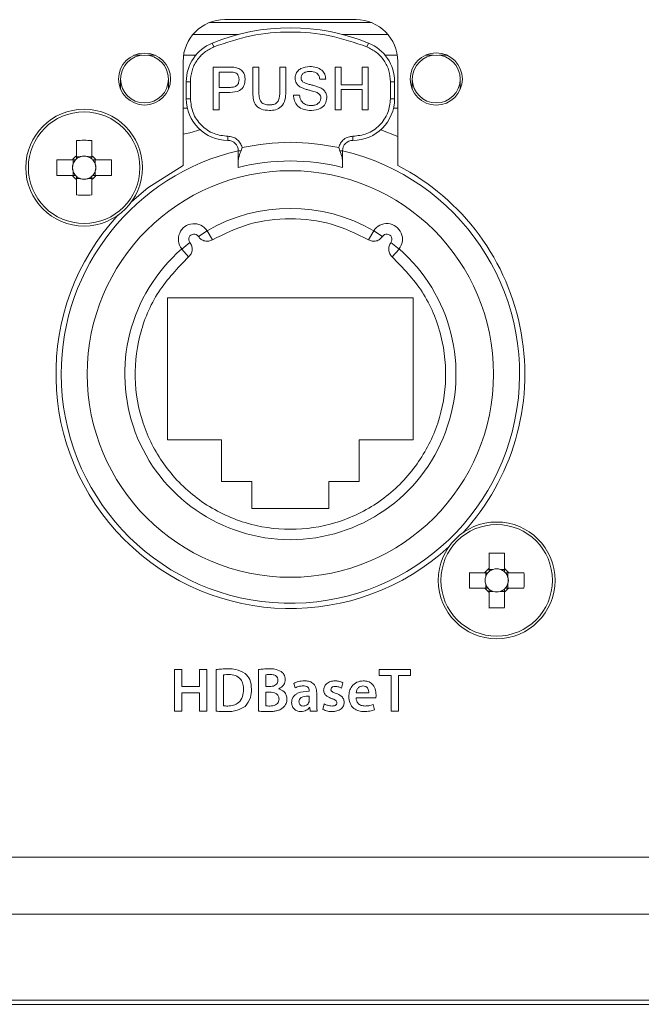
# Model space of a CAD drawing. Header units: millimetres. Extents: x 0 to 1118, y 0 to 864.
# Tile 6 of 139: x 219.61 to 227.07, y 169.62 to 181.43. Entities that reach past the tile are written whole.
import ezdxf

# ---------------------------------------------------------------- set-up
doc = ezdxf.new("R2010")
doc.units = ezdxf.units.MM

msp = doc.modelspace()

# ---------------------------------------------------------------- linework, layer by layer
at = {"color": 9, "linetype": 'Continuous', "lineweight": 0}
for p, q in [((223.834, 181.391), (221.887, 181.391)), ((221.692, 181.25), (222.237, 181.25)), ((223.484, 181.25), (224.029, 181.25)), ((221.942, 181.1), (221.923, 181.146)), ((223.779, 181.1), (223.798, 181.146)), ((221.073, 181), (220.982, 181)), ((221.239, 181), (221.148, 181)), ((221.724, 181), (221.578, 181)), ((224.142, 181), (223.997, 181)), ((224.573, 181), (224.482, 181)), ((224.739, 181), (224.648, 181)), ((221.61, 180.683), (221.66, 180.683)), ((221.66, 180.683), (221.66, 180.479)), ((224.06, 180.479), (224.06, 180.683)), ((224.06, 180.683), (224.11, 180.683)), ((221.66, 180.479), (221.61, 180.479)), ((224.11, 180.479), (224.06, 180.479)), ((222.11, 180.029), (222.11, 179.979)), ((223.61, 179.979), (223.61, 180.029)), ((222.268, 179.854), (222.235, 179.854)), ((223.485, 179.854), (223.453, 179.854)), ((221.756, 178.827), (221.861, 178.894)), ((223.797, 178.786), (223.86, 178.894)), ((221.638, 178.582), (221.556, 178.676)), ((224.066, 178.754), (224.165, 178.676)), ((221.468, 173.634), (221.468, 173.134)), ((221.556, 173.634), (221.468, 173.634)), ((221.556, 173.429), (221.556, 173.634)), ((221.858, 173.634), (221.77, 173.634)), ((221.77, 173.634), (221.77, 173.429)), ((221.858, 173.134), (221.858, 173.634)), ((221.969, 173.631), (221.969, 173.134)), ((222.477, 173.631), (222.477, 173.134)), ((224.3, 173.634), (223.926, 173.634)), ((223.926, 173.634), (223.926, 173.56)), ((224.3, 173.56), (224.3, 173.634)), ((222.057, 173.198), (222.057, 173.568)), ((222.565, 173.428), (222.565, 173.57)), ((223.926, 173.56), (224.068, 173.56)), ((224.068, 173.56), (224.068, 173.134)), ((224.157, 173.134), (224.157, 173.56)), ((224.157, 173.56), (224.3, 173.56)), ((221.77, 173.429), (221.556, 173.429)), ((222.612, 173.428), (222.565, 173.428)), ((222.565, 173.361), (222.61, 173.361)), ((222.565, 173.198), (222.565, 173.361)), ((222.719, 173.401), (222.719, 173.402)), ((222.9, 173.467), (222.917, 173.412)), ((223.085, 173.378), (223.085, 173.373)), ((223.472, 173.41), (223.49, 173.475)), ((221.556, 173.134), (221.556, 173.354)), ((221.556, 173.354), (221.77, 173.354)), ((221.77, 173.354), (221.77, 173.134)), ((223.087, 173.313), (223.087, 173.264)), ((223.176, 173.222), (223.176, 173.355)), ((223.801, 173.353), (223.649, 173.353)), ((223.649, 173.292), (223.885, 173.292)), ((221.468, 173.134), (221.556, 173.134)), ((221.77, 173.134), (221.858, 173.134)), ((223.091, 173.177), (223.093, 173.177)), ((223.093, 173.177), (223.099, 173.134)), ((223.099, 173.134), (223.181, 173.134)), ((223.267, 173.22), (223.25, 173.154)), ((223.868, 173.149), (223.855, 173.212)), ((224.068, 173.134), (224.157, 173.134)), ((206.805, 169.667), (280.411, 169.667)), ((280.411, 169.617), (206.805, 169.617))]:
    msp.add_line(p, q, dxfattribs=at)
at = {"color": 7, "linetype": 'Continuous', "lineweight": 15}
for p, q in [((223.648, 181.427), (222.073, 181.427)), ((221.573, 180.927), (221.573, 179.677)), ((224.148, 179.677), (224.148, 180.927)), ((221.935, 180.858), (222.124, 180.858)), ((221.935, 180.344), (221.935, 180.858)), ((222.13, 180.799), (222.007, 180.799)), ((222.007, 180.799), (222.007, 180.614)), ((222.409, 180.858), (222.481, 180.858)), ((222.409, 180.562), (222.409, 180.858)), ((222.481, 180.858), (222.481, 180.566)), ((222.732, 180.858), (222.804, 180.858)), ((222.732, 180.566), (222.732, 180.858)), ((222.804, 180.858), (222.804, 180.562)), ((223.397, 180.858), (223.469, 180.858)), ((223.397, 180.344), (223.397, 180.858)), ((223.469, 180.858), (223.469, 180.647)), ((223.72, 180.858), (223.792, 180.858)), ((223.72, 180.647), (223.72, 180.858)), ((223.792, 180.858), (223.792, 180.344)), ((220.823, 180.715), (220.823, 180.593)), ((221.398, 180.593), (221.398, 180.715)), ((221.61, 180.479), (221.61, 180.683)), ((223.285, 180.713), (223.212, 180.713)), ((224.11, 180.683), (224.11, 180.479)), ((224.323, 180.715), (224.323, 180.593)), ((224.898, 180.593), (224.898, 180.715)), ((222.007, 180.614), (222.131, 180.614)), ((223.469, 180.647), (223.72, 180.647)), ((223.72, 180.588), (223.469, 180.588)), ((223.469, 180.588), (223.469, 180.344)), ((223.72, 180.344), (223.72, 180.588)), ((222.133, 180.555), (222.007, 180.555)), ((222.007, 180.555), (222.007, 180.344)), ((222.896, 180.522), (222.969, 180.522)), ((221.624, 180.364), (221.573, 180.364)), ((222.007, 180.344), (221.935, 180.344)), ((223.469, 180.344), (223.397, 180.344)), ((223.792, 180.344), (223.72, 180.344)), ((224.148, 180.364), (224.097, 180.364)), ((223.945, 180.107), (224.148, 180.024)), ((220.293, 179.978), (220.293, 179.793)), ((220.478, 179.793), (220.478, 179.978)), ((222.235, 179.74), (222.235, 179.854)), ((222.28, 179.895), (222.268, 179.854)), ((223.453, 179.854), (223.44, 179.895)), ((223.485, 179.854), (223.485, 179.74)), ((220.244, 179.744), (220.059, 179.744)), ((220.254, 179.744), (220.254, 179.696)), ((220.341, 179.783), (220.293, 179.783)), ((220.478, 179.783), (220.429, 179.783)), ((220.517, 179.696), (220.517, 179.744)), ((220.712, 179.744), (220.527, 179.744)), ((220.059, 179.559), (220.244, 179.559)), ((220.254, 179.608), (220.254, 179.559)), ((220.293, 179.52), (220.341, 179.52)), ((220.293, 179.51), (220.293, 179.325)), ((220.429, 179.52), (220.478, 179.52)), ((220.478, 179.325), (220.478, 179.51)), ((220.517, 179.559), (220.517, 179.608)), ((220.527, 179.559), (220.712, 179.559)), ((221.861, 178.894), (221.924, 178.786)), ((223.86, 178.894), (223.965, 178.827)), ((221.556, 178.676), (221.654, 178.754)), ((224.165, 178.676), (224.082, 178.582)), ((224.335, 178.089), (221.385, 178.089)), ((221.385, 178.089), (221.385, 176.389)), ((224.335, 176.389), (224.335, 178.089)), ((221.385, 176.389), (222.035, 176.389)), ((222.035, 176.389), (222.035, 175.889)), ((223.685, 176.389), (224.335, 176.389)), ((223.685, 175.889), (223.685, 176.389)), ((222.035, 175.889), (222.398, 175.889)), ((222.398, 175.889), (222.398, 175.564)), ((223.323, 175.564), (223.323, 175.889)), ((223.323, 175.889), (223.685, 175.889)), ((222.398, 175.564), (223.323, 175.564)), ((225.243, 175.028), (225.243, 174.843)), ((225.428, 174.843), (225.428, 175.028)), ((225.194, 174.794), (225.009, 174.794)), ((225.204, 174.794), (225.204, 174.746)), ((225.291, 174.833), (225.243, 174.833)), ((225.428, 174.833), (225.379, 174.833)), ((225.467, 174.746), (225.467, 174.794)), ((225.662, 174.794), (225.477, 174.794)), ((225.204, 174.658), (225.204, 174.609)), ((225.467, 174.609), (225.467, 174.658)), ((225.009, 174.609), (225.194, 174.609)), ((225.243, 174.57), (225.291, 174.57)), ((225.243, 174.56), (225.243, 174.375)), ((225.379, 174.57), (225.428, 174.57)), ((225.428, 174.375), (225.428, 174.56)), ((225.477, 174.609), (225.662, 174.609)), ((207.235, 171.384), (279.985, 171.384)), ((280.115, 170.697), (207.1, 170.697))]:
    msp.add_line(p, q, dxfattribs=at)
at = {"color": 7, "linetype": 'Continuous', "lineweight": 15, "flags": 128}
for points in [[(221.573, 180.054), (221.653, 180.071), (221.786, 180.111)], [(221.573, 179.677), (221.151, 179.41), (220.956, 179.246)]]:
    msp.add_lwpolyline(points, dxfattribs=at)
at = {"color": 7, "linetype": 'Continuous', "lineweight": 15}
for centre, radius in [((221.11, 180.715), 0.312), ((221.11, 180.715), 0.287), ((224.61, 180.715), 0.313), ((224.61, 180.715), 0.287), ((220.385, 179.652), 0.7), ((222.86, 177.177), 2.438), ((225.335, 174.702), 0.7)]:
    msp.add_circle(centre, radius, dxfattribs=at)
at = {"color": 9, "linetype": 'Continuous', "lineweight": 0}
for centre in [(220.385, 179.652), (225.335, 174.702)]:
    msp.add_circle(centre, 0.669, dxfattribs=at)
at = {"color": 7, "linetype": 'Continuous', "lineweight": 15}
for centre, radius, start, end in [((222.073, 180.927), 0.5, 90, 180), ((223.648, 180.927), 0.5, 0, 90), ((222.86, 178.829), 2.5, 67.9757, 112.0243), ((222.11, 180.683), 0.5, 112.0243, 180), ((223.61, 180.683), 0.5, 0, 67.9757), ((222.11, 180.479), 0.5, 180, 270), ((223.61, 180.479), 0.5, 270, 0), ((220.385, 177.236), 2.744, 88.068, 91.932), ((222.11, 179.854), 0.125, 0, 90), ((223.61, 179.854), 0.125, 90, 180), ((222.86, 177.177), 2.75, 103.1366, 180), ((222.86, 177.177), 2.75, 180, 76.8634), ((222.801, 179.652), 2.744, 178.068, 181.932), ((220.385, 179.652), 0.169, 123.2306, 146.7694), ((220.385, 179.652), 0.139, 138.2818, 161.5698), ((220.385, 179.652), 0.139, 131.7182, 138.2818), ((220.385, 179.652), 0.139, 108.4302, 131.7182), ((220.385, 179.652), 0.139, 71.5698, 108.4302), ((220.385, 179.652), 0.139, 48.2818, 71.5698), ((220.385, 179.652), 0.169, 33.2306, 56.7694), ((220.385, 179.652), 0.139, 41.7182, 48.2818), ((220.385, 179.652), 0.139, 18.4302, 41.7182), ((217.97, 179.652), 2.744, 358.068, 1.932), ((220.385, 179.652), 0.139, 161.5698, 198.4302), ((220.385, 179.652), 0.139, 341.5698, 18.4302), ((222.86, 177.177), 2.555, 75.8406, 104.1594), ((222.86, 177.177), 2.813, 317.388, 62.7562), ((220.385, 179.652), 0.169, 213.2306, 236.7694), ((220.385, 179.652), 0.139, 198.4302, 221.7182), ((220.385, 179.652), 0.139, 221.7182, 228.2818), ((220.385, 179.652), 0.139, 228.2818, 251.5698), ((220.385, 179.652), 0.139, 251.5698, 288.4302), ((220.385, 179.652), 0.139, 288.4302, 311.7182), ((220.385, 179.652), 0.169, 303.2306, 326.7694), ((220.385, 179.652), 0.139, 311.7182, 318.2818), ((220.385, 179.652), 0.139, 318.2818, 341.5698), ((220.385, 182.067), 2.744, 268.068, 271.932), ((222.86, 177.177), 1.987, 59.8073, 120.1927), ((222.86, 177.177), 2.813, 137.388, 312.612), ((221.703, 178.793), 0.187, 32.8964, 218.3036), ((224.017, 178.793), 0.188, 321.6964, 147.1036), ((222.86, 177.177), 1.987, 131.0073, 48.9927), ((225.335, 172.286), 2.744, 88.068, 91.932), ((227.751, 174.702), 2.744, 178.068, 181.932), ((225.335, 174.702), 0.169, 123.2306, 146.7694), ((225.335, 174.702), 0.139, 138.2818, 161.5698), ((225.335, 174.702), 0.139, 131.7182, 138.2818), ((225.335, 174.702), 0.139, 108.4302, 131.7182), ((225.335, 174.702), 0.139, 71.5698, 108.4302), ((225.335, 174.702), 0.139, 48.2818, 71.5698), ((225.335, 174.702), 0.169, 33.2306, 56.7694), ((225.335, 174.702), 0.139, 41.7182, 48.2818), ((225.335, 174.702), 0.139, 18.4302, 41.7182), ((222.92, 174.702), 2.744, 358.068, 1.932), ((225.335, 174.702), 0.139, 161.5698, 198.4302), ((225.335, 174.702), 0.139, 198.4302, 221.7182), ((225.335, 174.702), 0.139, 318.2818, 341.5698), ((225.335, 174.702), 0.139, 341.5698, 18.4302), ((225.335, 174.702), 0.169, 213.2306, 236.7694), ((225.335, 174.702), 0.139, 221.7182, 228.2818), ((225.335, 174.702), 0.139, 228.2818, 251.5698), ((225.335, 174.702), 0.139, 251.5698, 288.4302), ((225.335, 174.702), 0.139, 288.4302, 311.7182), ((225.335, 174.702), 0.169, 303.2306, 326.7694), ((225.335, 174.702), 0.139, 311.7182, 318.2818), ((225.335, 177.117), 2.744, 268.068, 271.932)]:
    msp.add_arc(centre, radius, start, end, dxfattribs=at)
at = {"color": 9, "linetype": 'Continuous', "lineweight": 0}
for centre, start, end in [((221.703, 178.793), 32.8964, 218.3036), ((224.017, 178.793), 321.6964, 147.1036)]:
    msp.add_arc(centre, 0.0625, start, end, dxfattribs=at)
at = {"color": 7, "linetype": 'Continuous', "lineweight": 15}
for centre, major_axis, start_param, end_param in [((220.385, 179.669), (0, 0.123), 5.913772, 6.652598), ((220.368, 179.652), (0.123, 0), 2.77218, 3.511006), ((220.403, 179.652), (0.123, 0), 5.913772, 6.652598), ((220.385, 179.634), (0, 0.123), 2.77218, 3.511006), ((225.335, 174.719), (0, 0.123), 5.913772, 6.652598), ((225.318, 174.702), (0.123, 0), 2.77218, 3.511006), ((225.353, 174.702), (0.123, 0), 5.913772, 6.652598), ((225.335, 174.684), (0, 0.123), 2.77218, 3.511006)]:
    msp.add_ellipse(centre, major_axis=major_axis, ratio=0.990116, start_param=start_param, end_param=end_param, dxfattribs=at)
at = {"color": 9, "linetype": 'Continuous', "lineweight": 0}
for points, knots in [([(223.779, 181.1), (223.632, 181.151), (223.334, 181.252), (222.86, 181.292), (222.387, 181.252), (222.089, 181.151), (221.942, 181.1)], [0, 0, 0, 0, 0.247677, 0.5, 0.752323, 1, 1, 1, 1]), ([(221.942, 181.1), (221.903, 181.08), (221.823, 181.04), (221.732, 180.938), (221.672, 180.816), (221.664, 180.726), (221.66, 180.683)], [0, 0, 0, 0, 0.24442, 0.5, 0.75558, 1, 1, 1, 1]), ([(224.06, 180.683), (224.057, 180.726), (224.049, 180.816), (223.989, 180.938), (223.898, 181.04), (223.818, 181.08), (223.779, 181.1)], [0, 0, 0, 0, 0.24442, 0.5, 0.75558, 1, 1, 1, 1]), ([(221.66, 180.479), (221.666, 180.422), (221.676, 180.335), (221.732, 180.23), (221.79, 180.159), (221.862, 180.1), (221.966, 180.044), (222.054, 180.035), (222.11, 180.029)], [0, 0, 0, 0, 0.239443, 0.369626, 0.5, 0.630183, 0.760557, 1, 1, 1, 1]), ([(223.61, 180.029), (223.667, 180.035), (223.754, 180.044), (223.859, 180.1), (223.931, 180.158), (223.989, 180.23), (224.045, 180.335), (224.054, 180.422), (224.06, 180.479)], [0, 0, 0, 0, 0.2394429, 0.3696263, 0.4999999, 0.6301834, 0.7605571, 1, 1, 1, 1]), ([(222.28, 179.895), (222.274, 179.913), (222.261, 179.95), (222.22, 179.994), (222.168, 180.023), (222.129, 180.027), (222.11, 180.029)], [0, 0, 0, 0, 0.242943, 0.5, 0.757057, 1, 1, 1, 1]), ([(223.44, 179.895), (223.447, 179.913), (223.459, 179.95), (223.5, 179.994), (223.553, 180.023), (223.592, 180.027), (223.61, 180.029)], [0, 0, 0, 0, 0.242943, 0.5, 0.757057, 1, 1, 1, 1]), ([(221.924, 178.786), (222.069, 178.857), (222.364, 179), (222.86, 179.059), (223.357, 179), (223.652, 178.857), (223.797, 178.786)], [0, 0, 0, 0, 0.24561, 0.5, 0.75439, 1, 1, 1, 1]), ([(221.756, 178.827), (221.766, 178.814), (221.786, 178.789), (221.832, 178.77), (221.881, 178.767), (221.91, 178.78), (221.924, 178.786)], [0, 0, 0, 0, 0.250679, 0.500186, 0.759382, 1, 1, 1, 1]), ([(223.797, 178.786), (223.812, 178.78), (223.841, 178.767), (223.89, 178.77), (223.935, 178.79), (223.955, 178.815), (223.965, 178.827)], [0, 0, 0, 0, 0.250679, 0.500186, 0.759382, 1, 1, 1, 1]), ([(221.638, 178.582), (221.649, 178.594), (221.671, 178.617), (221.684, 178.665), (221.68, 178.714), (221.663, 178.741), (221.654, 178.754)], [0, 0, 0, 0, 0.250679, 0.500186, 0.759382, 1, 1, 1, 1]), ([(224.066, 178.754), (224.058, 178.74), (224.041, 178.713), (224.037, 178.664), (224.05, 178.617), (224.072, 178.593), (224.082, 178.582)], [0, 0, 0, 0, 0.2506791, 0.5001864, 0.7593816, 1, 1, 1, 1]), ([(224.082, 178.582), (224.211, 178.449), (224.473, 178.178), (224.693, 177.641), (224.749, 177.069), (224.63, 176.514), (224.356, 176.019), (223.939, 175.621), (223.421, 175.37), (222.86, 175.287), (222.3, 175.37), (221.782, 175.621), (221.365, 176.019), (221.09, 176.514), (220.972, 177.069), (221.027, 177.641), (221.247, 178.178), (221.51, 178.449), (221.638, 178.582)], [0, 0, 0, 0, 0.061041, 0.125, 0.188959, 0.25, 0.311041, 0.375, 0.438959, 0.5, 0.561041, 0.625, 0.688959, 0.75, 0.811041, 0.875, 0.938959, 1, 1, 1, 1]), ([(222.112, 173.641), (222.085, 173.641), (222.037, 173.64), (221.99, 173.634), (221.969, 173.631)], [0, 0, 0, 0, 0.560025, 1, 1, 1, 1]), ([(222.317, 173.586), (222.281, 173.605), (222.216, 173.64), (222.144, 173.641), (222.112, 173.641)], [0, 0, 0, 0, 0.557897, 1, 1, 1, 1]), ([(222.607, 173.641), (222.583, 173.641), (222.539, 173.64), (222.496, 173.634), (222.477, 173.631)], [0, 0, 0, 0, 0.560087, 1, 1, 1, 1]), ([(222.748, 173.609), (222.723, 173.621), (222.678, 173.642), (222.629, 173.641), (222.607, 173.641)], [0, 0, 0, 0, 0.5577182, 1, 1, 1, 1]), ([(222.798, 173.514), (222.796, 173.535), (222.791, 173.574), (222.761, 173.598), (222.748, 173.609)], [0, 0, 0, 0, 0.559537, 1, 1, 1, 1]), ([(222.057, 173.568), (222.069, 173.57), (222.09, 173.573), (222.111, 173.573), (222.12, 173.573)], [0, 0, 0, 0, 0.559764, 1, 1, 1, 1]), ([(222.12, 173.573), (222.147, 173.572), (222.201, 173.568), (222.266, 173.522), (222.295, 173.457), (222.297, 173.415), (222.298, 173.394)], [0, 0, 0, 0, 0.2805326, 0.5589499, 0.7790668, 1, 1, 1, 1]), ([(222.393, 173.397), (222.391, 173.437), (222.386, 173.51), (222.338, 173.563), (222.317, 173.586)], [0, 0, 0, 0, 0.5603535, 1, 1, 1, 1]), ([(222.565, 173.57), (222.575, 173.571), (222.592, 173.574), (222.609, 173.574), (222.617, 173.574)], [0, 0, 0, 0, 0.559716, 1, 1, 1, 1]), ([(222.71, 173.503), (222.709, 173.494), (222.708, 173.477), (222.693, 173.455), (222.662, 173.432), (222.632, 173.43), (222.612, 173.428)], [0, 0, 0, 0, 0.187006, 0.3737879, 0.5608039, 1, 1, 1, 1]), ([(222.617, 173.574), (222.629, 173.573), (222.654, 173.572), (222.687, 173.559), (222.707, 173.532), (222.709, 173.513), (222.71, 173.503)], [0, 0, 0, 0, 0.281163, 0.560877, 0.779843, 1, 1, 1, 1]), ([(222.719, 173.402), (222.731, 173.408), (222.756, 173.42), (222.789, 173.457), (222.795, 173.492), (222.798, 173.514)], [0, 0, 0, 0, 0.281245, 0.562043, 1, 1, 1, 1]), ([(223.028, 173.497), (223.003, 173.496), (222.958, 173.494), (222.918, 173.475), (222.9, 173.467)], [0, 0, 0, 0, 0.560206, 1, 1, 1, 1]), ([(223.176, 173.355), (223.174, 173.376), (223.171, 173.42), (223.133, 173.473), (223.079, 173.494), (223.045, 173.496), (223.028, 173.497)], [0, 0, 0, 0, 0.280022, 0.558553, 0.778798, 1, 1, 1, 1]), ([(223.395, 173.497), (223.376, 173.495), (223.34, 173.492), (223.294, 173.466), (223.264, 173.427), (223.261, 173.399), (223.259, 173.384)], [0, 0, 0, 0, 0.280734, 0.560126, 0.780033, 1, 1, 1, 1]), ([(223.49, 173.475), (223.473, 173.482), (223.442, 173.494), (223.409, 173.496), (223.395, 173.497)], [0, 0, 0, 0, 0.559441, 1, 1, 1, 1]), ([(223.734, 173.497), (223.708, 173.494), (223.654, 173.488), (223.597, 173.436), (223.566, 173.374), (223.563, 173.332), (223.561, 173.311)], [0, 0, 0, 0, 0.280017, 0.558665, 0.779256, 1, 1, 1, 1]), ([(223.888, 173.329), (223.886, 173.353), (223.882, 173.401), (223.846, 173.461), (223.791, 173.492), (223.753, 173.495), (223.734, 173.497)], [0, 0, 0, 0, 0.280027, 0.559697, 0.779276, 1, 1, 1, 1]), ([(222.298, 173.394), (222.296, 173.364), (222.293, 173.306), (222.246, 173.234), (222.177, 173.199), (222.131, 173.197), (222.108, 173.195)], [0, 0, 0, 0, 0.280838, 0.55918, 0.779171, 1, 1, 1, 1]), ([(222.317, 173.191), (222.342, 173.225), (222.388, 173.287), (222.392, 173.363), (222.393, 173.397)], [0, 0, 0, 0, 0.557971, 1, 1, 1, 1]), ([(222.61, 173.361), (222.637, 173.359), (222.67, 173.357), (222.703, 173.334), (222.72, 173.313), (222.722, 173.293), (222.724, 173.279)], [0, 0, 0, 0, 0.498835, 0.624539, 0.750166, 1, 1, 1, 1]), ([(222.819, 173.277), (222.817, 173.293), (222.814, 173.325), (222.782, 173.375), (222.743, 173.391), (222.719, 173.401)], [0, 0, 0, 0, 0.281119, 0.561292, 1, 1, 1, 1]), ([(223.085, 173.373), (223.037, 173.371), (222.977, 173.367), (222.916, 173.33), (222.891, 173.304), (222.877, 173.271), (222.875, 173.247), (222.875, 173.235)], [0, 0, 0, 0, 0.49859, 0.624049, 0.749329, 0.874547, 1, 1, 1, 1]), ([(222.917, 173.412), (222.934, 173.42), (222.965, 173.434), (222.998, 173.435), (223.013, 173.436)], [0, 0, 0, 0, 0.55954, 1, 1, 1, 1]), ([(223.013, 173.436), (223.022, 173.436), (223.042, 173.434), (223.068, 173.424), (223.083, 173.402), (223.084, 173.386), (223.085, 173.378)], [0, 0, 0, 0, 0.281321, 0.560137, 0.780481, 1, 1, 1, 1]), ([(223.259, 173.384), (223.261, 173.37), (223.266, 173.342), (223.304, 173.305), (223.338, 173.291), (223.358, 173.283)], [0, 0, 0, 0, 0.278482, 0.558656, 1, 1, 1, 1]), ([(223.347, 173.394), (223.347, 173.398), (223.348, 173.407), (223.356, 173.418), (223.371, 173.428), (223.386, 173.429), (223.396, 173.43)], [0, 0, 0, 0, 0.186957, 0.373762, 0.560843, 1, 1, 1, 1]), ([(223.409, 173.346), (223.395, 173.35), (223.376, 173.357), (223.355, 173.371), (223.347, 173.383), (223.347, 173.39), (223.347, 173.394)], [0, 0, 0, 0, 0.500672, 0.749918, 0.875, 1, 1, 1, 1]), ([(223.396, 173.43), (223.411, 173.429), (223.438, 173.427), (223.462, 173.415), (223.472, 173.41)], [0, 0, 0, 0, 0.5596118, 1, 1, 1, 1]), ([(223.649, 173.353), (223.651, 173.365), (223.656, 173.388), (223.674, 173.417), (223.701, 173.433), (223.72, 173.435), (223.729, 173.436)], [0, 0, 0, 0, 0.280131, 0.560217, 0.779617, 1, 1, 1, 1]), ([(223.729, 173.436), (223.741, 173.435), (223.765, 173.433), (223.789, 173.409), (223.8, 173.381), (223.801, 173.362), (223.801, 173.353)], [0, 0, 0, 0, 0.280603, 0.557814, 0.779057, 1, 1, 1, 1]), ([(222.724, 173.279), (222.723, 173.27), (222.721, 173.25), (222.706, 173.224), (222.67, 173.2), (222.636, 173.197), (222.613, 173.195)], [0, 0, 0, 0, 0.187289, 0.373781, 0.560733, 1, 1, 1, 1]), ([(222.771, 173.174), (222.787, 173.19), (222.814, 173.219), (222.817, 173.259), (222.819, 173.277)], [0, 0, 0, 0, 0.5588263, 1, 1, 1, 1]), ([(222.963, 173.246), (222.964, 173.253), (222.965, 173.266), (222.975, 173.284), (222.99, 173.297), (223.027, 173.312), (223.061, 173.313), (223.087, 173.313)], [0, 0, 0, 0, 0.125197, 0.250053, 0.375053, 0.500446, 1, 1, 1, 1]), ([(223.014, 173.195), (223.006, 173.195), (222.991, 173.197), (222.973, 173.21), (222.964, 173.228), (222.963, 173.24), (222.963, 173.246)], [0, 0, 0, 0, 0.2800897, 0.558909, 0.7789517, 1, 1, 1, 1]), ([(223.084, 173.244), (223.081, 173.236), (223.074, 173.221), (223.05, 173.2), (223.028, 173.197), (223.014, 173.195)], [0, 0, 0, 0, 0.280532, 0.561448, 1, 1, 1, 1]), ([(223.087, 173.264), (223.087, 173.26), (223.087, 173.254), (223.085, 173.247), (223.084, 173.244)], [0, 0, 0, 0, 0.559575, 1, 1, 1, 1]), ([(223.358, 173.283), (223.373, 173.278), (223.394, 173.272), (223.415, 173.252), (223.416, 173.239), (223.417, 173.233)], [0, 0, 0, 0, 0.561265, 0.780777, 1, 1, 1, 1]), ([(223.505, 173.24), (223.503, 173.255), (223.5, 173.283), (223.464, 173.324), (223.43, 173.337), (223.409, 173.346)], [0, 0, 0, 0, 0.279714, 0.559165, 1, 1, 1, 1]), ([(223.561, 173.311), (223.563, 173.284), (223.568, 173.229), (223.615, 173.164), (223.679, 173.132), (223.722, 173.129), (223.744, 173.128)], [0, 0, 0, 0, 0.280373, 0.559075, 0.779188, 1, 1, 1, 1]), ([(223.756, 173.195), (223.741, 173.197), (223.71, 173.199), (223.673, 173.222), (223.653, 173.257), (223.65, 173.28), (223.649, 173.292)], [0, 0, 0, 0, 0.280199, 0.559621, 0.77932, 1, 1, 1, 1]), ([(223.885, 173.292), (223.886, 173.299), (223.888, 173.311), (223.888, 173.324), (223.888, 173.329)], [0, 0, 0, 0, 0.559844, 1, 1, 1, 1]), ([(221.969, 173.134), (221.991, 173.132), (222.031, 173.128), (222.072, 173.128), (222.089, 173.128)], [0, 0, 0, 0, 0.559919, 1, 1, 1, 1]), ([(222.108, 173.195), (222.099, 173.195), (222.082, 173.195), (222.065, 173.197), (222.057, 173.198)], [0, 0, 0, 0, 0.5600988, 1, 1, 1, 1]), ([(222.089, 173.128), (222.135, 173.129), (222.216, 173.131), (222.286, 173.173), (222.317, 173.191)], [0, 0, 0, 0, 0.561095, 1, 1, 1, 1]), ([(222.477, 173.134), (222.497, 173.132), (222.534, 173.128), (222.57, 173.128), (222.586, 173.128)], [0, 0, 0, 0, 0.5598905, 1, 1, 1, 1]), ([(222.613, 173.195), (222.604, 173.195), (222.588, 173.195), (222.572, 173.197), (222.565, 173.198)], [0, 0, 0, 0, 0.560038, 1, 1, 1, 1]), ([(222.586, 173.128), (222.609, 173.128), (222.645, 173.129), (222.695, 173.137), (222.736, 173.149), (222.76, 173.165), (222.771, 173.174)], [0, 0, 0, 0, 0.340266, 0.56041, 0.78039, 1, 1, 1, 1]), ([(222.875, 173.235), (222.877, 173.219), (222.881, 173.187), (222.91, 173.151), (222.948, 173.132), (222.973, 173.129), (222.986, 173.128)], [0, 0, 0, 0, 0.279484, 0.559088, 0.779238, 1, 1, 1, 1]), ([(222.986, 173.128), (223.009, 173.131), (223.05, 173.135), (223.078, 173.164), (223.091, 173.177)], [0, 0, 0, 0, 0.5595656, 1, 1, 1, 1]), ([(223.181, 173.134), (223.179, 173.151), (223.176, 173.18), (223.176, 173.209), (223.176, 173.222)], [0, 0, 0, 0, 0.559926, 1, 1, 1, 1]), ([(223.25, 173.154), (223.269, 173.146), (223.304, 173.13), (223.342, 173.129), (223.359, 173.128)], [0, 0, 0, 0, 0.5593047, 1, 1, 1, 1]), ([(223.36, 173.195), (223.342, 173.196), (223.31, 173.2), (223.28, 173.213), (223.267, 173.22)], [0, 0, 0, 0, 0.5597259, 1, 1, 1, 1]), ([(223.359, 173.128), (223.378, 173.129), (223.417, 173.132), (223.467, 173.155), (223.5, 173.194), (223.503, 173.225), (223.505, 173.24)], [0, 0, 0, 0, 0.281082, 0.560587, 0.780261, 1, 1, 1, 1]), ([(223.417, 173.233), (223.417, 173.23), (223.416, 173.223), (223.412, 173.214), (223.406, 173.207), (223.39, 173.196), (223.373, 173.195), (223.36, 173.195)], [0, 0, 0, 0, 0.125367, 0.250894, 0.376156, 0.501724, 1, 1, 1, 1]), ([(223.744, 173.128), (223.767, 173.129), (223.81, 173.13), (223.85, 173.144), (223.868, 173.149)], [0, 0, 0, 0, 0.560202, 1, 1, 1, 1]), ([(223.855, 173.212), (223.837, 173.207), (223.804, 173.196), (223.771, 173.196), (223.756, 173.195)], [0, 0, 0, 0, 0.559706, 1, 1, 1, 1])]:
    msp.add_open_spline(points, degree=3, knots=knots, dxfattribs=at)
at = {"color": 7, "linetype": 'Continuous', "lineweight": 15}
for points, knots in [([(222.124, 180.858), (222.138, 180.858), (222.163, 180.858), (222.189, 180.855), (222.2, 180.853)], [0, 0, 0, 0, 0.560101, 1, 1, 1, 1]), ([(222.189, 180.794), (222.178, 180.796), (222.159, 180.799), (222.139, 180.799), (222.13, 180.799)], [0, 0, 0, 0, 0.5595849, 1, 1, 1, 1]), ([(222.2, 180.853), (222.218, 180.849), (222.256, 180.84), (222.294, 180.8), (222.314, 180.755), (222.316, 180.725), (222.317, 180.71)], [0, 0, 0, 0, 0.280013, 0.5589104, 0.7793956, 1, 1, 1, 1]), ([(222.916, 180.724), (222.918, 180.74), (222.921, 180.771), (222.947, 180.813), (223.003, 180.856), (223.057, 180.861), (223.094, 180.865)], [0, 0, 0, 0, 0.187029, 0.374124, 0.56114, 1, 1, 1, 1]), ([(223.097, 180.805), (223.083, 180.805), (223.055, 180.804), (223.018, 180.789), (222.993, 180.762), (222.99, 180.74), (222.989, 180.729)], [0, 0, 0, 0, 0.28129, 0.56082, 0.78068, 1, 1, 1, 1]), ([(223.094, 180.865), (223.12, 180.863), (223.171, 180.86), (223.236, 180.827), (223.277, 180.773), (223.282, 180.733), (223.285, 180.713)], [0, 0, 0, 0, 0.280797, 0.560151, 0.779877, 1, 1, 1, 1]), ([(223.212, 180.713), (223.21, 180.728), (223.204, 180.759), (223.163, 180.801), (223.122, 180.804), (223.097, 180.805)], [0, 0, 0, 0, 0.281097, 0.560287, 1, 1, 1, 1]), ([(222.131, 180.614), (222.147, 180.615), (222.178, 180.616), (222.22, 180.635), (222.242, 180.671), (222.244, 180.696), (222.244, 180.708)], [0, 0, 0, 0, 0.2814007, 0.5597529, 0.7793558, 1, 1, 1, 1]), ([(222.317, 180.71), (222.314, 180.685), (222.309, 180.633), (222.243, 180.559), (222.175, 180.557), (222.133, 180.555)], [0, 0, 0, 0, 0.280751, 0.559708, 1, 1, 1, 1]), ([(222.244, 180.708), (222.244, 180.719), (222.242, 180.739), (222.23, 180.765), (222.212, 180.785), (222.197, 180.791), (222.189, 180.794)], [0, 0, 0, 0, 0.280261, 0.560078, 0.78015, 1, 1, 1, 1]), ([(222.992, 180.613), (222.98, 180.619), (222.957, 180.632), (222.924, 180.669), (222.919, 180.703), (222.916, 180.724)], [0, 0, 0, 0, 0.2814452, 0.5622732, 1, 1, 1, 1]), ([(222.989, 180.729), (222.989, 180.719), (222.991, 180.702), (223.002, 180.689), (223.007, 180.683)], [0, 0, 0, 0, 0.559617, 1, 1, 1, 1]), ([(223.007, 180.683), (223.029, 180.672), (223.065, 180.654), (223.119, 180.643), (223.165, 180.631), (223.194, 180.62), (223.209, 180.614)], [0, 0, 0, 0, 0.338408, 0.558974, 0.779535, 1, 1, 1, 1]), ([(222.608, 180.338), (222.575, 180.34), (222.51, 180.343), (222.433, 180.404), (222.411, 180.486), (222.41, 180.537), (222.409, 180.562)], [0, 0, 0, 0, 0.280729, 0.557904, 0.778403, 1, 1, 1, 1]), ([(222.481, 180.566), (222.482, 180.544), (222.482, 180.501), (222.501, 180.44), (222.551, 180.407), (222.585, 180.405), (222.602, 180.404)], [0, 0, 0, 0, 0.281788, 0.560122, 0.779386, 1, 1, 1, 1]), ([(222.602, 180.404), (222.617, 180.404), (222.647, 180.406), (222.692, 180.421), (222.732, 180.477), (222.732, 180.529), (222.732, 180.566)], [0, 0, 0, 0, 0.187561, 0.374239, 0.559719, 1, 1, 1, 1]), ([(222.804, 180.562), (222.804, 180.53), (222.803, 180.466), (222.759, 180.382), (222.684, 180.342), (222.633, 180.339), (222.608, 180.338)], [0, 0, 0, 0, 0.281627, 0.559158, 0.778983, 1, 1, 1, 1]), ([(223.171, 180.556), (223.151, 180.562), (223.117, 180.573), (223.07, 180.585), (223.03, 180.597), (223.005, 180.607), (222.992, 180.613)], [0, 0, 0, 0, 0.339939, 0.560025, 0.780082, 1, 1, 1, 1]), ([(223.209, 180.614), (223.223, 180.607), (223.25, 180.594), (223.279, 180.562), (223.296, 180.526), (223.297, 180.502), (223.298, 180.49)], [0, 0, 0, 0, 0.280371, 0.559909, 0.779859, 1, 1, 1, 1]), ([(223.112, 180.338), (223.082, 180.339), (223.022, 180.342), (222.947, 180.385), (222.904, 180.452), (222.899, 180.499), (222.896, 180.522)], [0, 0, 0, 0, 0.280814, 0.559563, 0.77962, 1, 1, 1, 1]), ([(222.969, 180.522), (222.972, 180.503), (222.978, 180.464), (223.016, 180.421), (223.062, 180.4), (223.093, 180.398), (223.108, 180.397)], [0, 0, 0, 0, 0.280632, 0.5586744, 0.7791973, 1, 1, 1, 1]), ([(223.108, 180.397), (223.124, 180.398), (223.155, 180.4), (223.194, 180.419), (223.22, 180.45), (223.224, 180.475), (223.226, 180.487)], [0, 0, 0, 0, 0.280917, 0.560813, 0.780502, 1, 1, 1, 1]), ([(223.298, 180.49), (223.294, 180.465), (223.286, 180.415), (223.216, 180.35), (223.151, 180.342), (223.112, 180.338)], [0, 0, 0, 0, 0.279942, 0.56008, 1, 1, 1, 1]), ([(223.226, 180.487), (223.225, 180.495), (223.223, 180.513), (223.204, 180.54), (223.184, 180.55), (223.171, 180.556)], [0, 0, 0, 0, 0.280089, 0.55997, 1, 1, 1, 1]), ([(222.268, 179.854), (222.256, 179.824), (222.239, 179.784), (222.236, 179.749), (222.235, 179.74)], [0, 0, 0, 0, 0.752751, 1, 1, 1, 1]), ([(223.485, 179.74), (223.484, 179.752), (223.48, 179.788), (223.464, 179.827), (223.453, 179.854)], [0, 0, 0, 0, 0.334586, 1, 1, 1, 1]), ([(220.282, 179.744), (220.28, 179.744), (220.268, 179.744), (220.256, 179.744), (220.246, 179.744), (220.244, 179.744)], [0, 0, 0, 0, 0.160618, 0.883257, 1, 1, 1, 1]), ([(220.293, 179.793), (220.293, 179.791), (220.293, 179.781), (220.293, 179.769), (220.293, 179.757), (220.293, 179.755)], [0, 0, 0, 0, 0.116743, 0.839382, 1, 1, 1, 1]), ([(220.478, 179.755), (220.478, 179.757), (220.478, 179.769), (220.478, 179.781), (220.478, 179.791), (220.478, 179.793)], [0, 0, 0, 0, 0.1606178, 0.8832571, 1, 1, 1, 1]), ([(220.527, 179.744), (220.525, 179.744), (220.515, 179.744), (220.503, 179.744), (220.491, 179.744), (220.489, 179.744)], [0, 0, 0, 0, 0.116743, 0.839382, 1, 1, 1, 1]), ([(222.235, 179.654), (222.235, 179.656), (222.235, 179.661), (222.235, 179.695), (222.235, 179.727), (222.235, 179.74)], [0, 0, 0, 0, 0.367496, 0.73481, 1, 1, 1, 1]), ([(223.485, 179.74), (223.485, 179.722), (223.485, 179.685), (223.485, 179.658), (223.485, 179.655), (223.485, 179.654)], [0, 0, 0, 0, 0.377271, 0.754863, 1, 1, 1, 1]), ([(220.244, 179.559), (220.246, 179.559), (220.256, 179.559), (220.268, 179.559), (220.28, 179.559), (220.282, 179.559)], [0, 0, 0, 0, 0.116743, 0.839382, 1, 1, 1, 1]), ([(220.293, 179.548), (220.293, 179.546), (220.293, 179.534), (220.293, 179.522), (220.293, 179.512), (220.293, 179.51)], [0, 0, 0, 0, 0.1606178, 0.8832571, 1, 1, 1, 1]), ([(220.478, 179.51), (220.478, 179.512), (220.478, 179.522), (220.478, 179.534), (220.478, 179.546), (220.478, 179.548)], [0, 0, 0, 0, 0.116743, 0.839382, 1, 1, 1, 1]), ([(220.489, 179.559), (220.491, 179.559), (220.503, 179.559), (220.515, 179.559), (220.525, 179.559), (220.527, 179.559)], [0, 0, 0, 0, 0.160618, 0.883257, 1, 1, 1, 1]), ([(225.232, 174.794), (225.23, 174.794), (225.218, 174.794), (225.206, 174.794), (225.196, 174.794), (225.194, 174.794)], [0, 0, 0, 0, 0.160618, 0.883257, 1, 1, 1, 1]), ([(225.243, 174.843), (225.243, 174.841), (225.243, 174.831), (225.243, 174.819), (225.243, 174.807), (225.243, 174.805)], [0, 0, 0, 0, 0.116743, 0.839382, 1, 1, 1, 1]), ([(225.428, 174.805), (225.428, 174.807), (225.428, 174.819), (225.428, 174.831), (225.428, 174.841), (225.428, 174.843)], [0, 0, 0, 0, 0.1606178, 0.8832571, 1, 1, 1, 1]), ([(225.477, 174.794), (225.475, 174.794), (225.465, 174.794), (225.453, 174.794), (225.441, 174.794), (225.439, 174.794)], [0, 0, 0, 0, 0.116743, 0.839382, 1, 1, 1, 1]), ([(225.194, 174.609), (225.196, 174.609), (225.206, 174.609), (225.218, 174.609), (225.23, 174.609), (225.232, 174.609)], [0, 0, 0, 0, 0.116743, 0.839382, 1, 1, 1, 1]), ([(225.243, 174.598), (225.243, 174.596), (225.243, 174.584), (225.243, 174.572), (225.243, 174.562), (225.243, 174.56)], [0, 0, 0, 0, 0.1606178, 0.8832571, 1, 1, 1, 1]), ([(225.428, 174.56), (225.428, 174.562), (225.428, 174.572), (225.428, 174.584), (225.428, 174.596), (225.428, 174.598)], [0, 0, 0, 0, 0.116743, 0.839382, 1, 1, 1, 1]), ([(225.439, 174.609), (225.441, 174.609), (225.453, 174.609), (225.465, 174.609), (225.475, 174.609), (225.477, 174.609)], [0, 0, 0, 0, 0.160618, 0.883257, 1, 1, 1, 1])]:
    msp.add_open_spline(points, degree=3, knots=knots, dxfattribs=at)
at = {"color": 9, "linetype": 'Continuous', "lineweight": 0}
msp.add_open_spline([(223.44, 179.895), (223.247, 179.926), (222.86, 179.987), (222.474, 179.926), (222.28, 179.895)], degree=3, dxfattribs=at)

doc.saveas('drawing.dxf')
